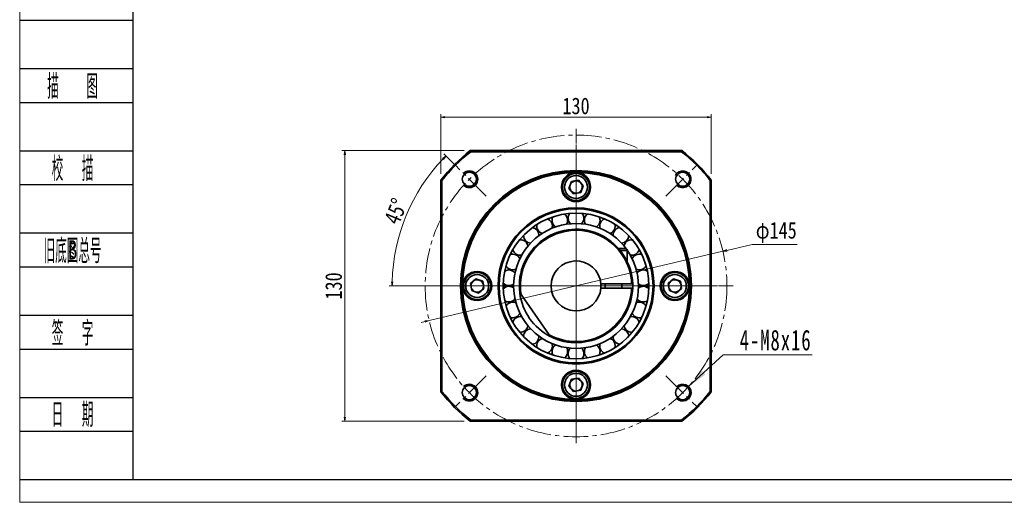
# Model space of a CAD drawing. Header units: millimetres. Extents: x 11 to 930, y 0 to 647.
# Tile 1 of 8: x 15 to 488, y 0 to 232. Entities that reach past the tile are written whole.
import ezdxf
from ezdxf.enums import TextEntityAlignment as Align

# ---------------------------------------------------------------- set-up
doc = ezdxf.new("R2010")
doc.units = ezdxf.units.MM
doc.linetypes.add('点画线', pattern=[18, 12, -2, 2, -2])
doc.layers.add('2细线层', color=4, linetype='Continuous')
doc.layers.add('6文字层', color=3, linetype='Continuous')
for name, color, linetype, lineweight in [('中心线层', 1, '点画线', 18), ('图框_外框线', 7, 'Continuous', 18), ('尺寸线层', 3, 'Continuous', 18), ('粗实线层', 7, 'Continuous', 35)]:
    doc.layers.add(name, color=color, linetype=linetype, lineweight=lineweight)
doc.styles.add('PC_TEXTSTYLE', font='ISOCP.SHX', dxfattribs={"width": 0.707, "bigfont": 'GBCBIG.SHX'})
doc.styles.get("Standard").update_dxf_attribs({"font": 'SimSun.ttf'})
doc.styles.add('宋体', font='SimSun.ttf', dxfattribs={"width": 0.8})
doc.styles.add('标准', font='SimSun.ttf', dxfattribs={"width": 0.667})
doc.dimstyles.new('A水平标注$0', dxfattribs={"dimtxt": 3.5, "dimasz": 2, "dimexe": 1.5, "dimexo": 3, "dimgap": 1.1, "dimtad": 1, "dimtoh": 1, "dimdec": 4, "dimdsep": 46, "dimtxsty": '宋体', "dimblk": 'OPEN', "dimcen": 3, "dimclrd": 3, "dimclre": 3, "dimclrt": 6, "dimadec": 0, "dimazin": 0, "dimtm": 1e-09, "dimtfac": 1, "dimtdec": 4, "dimtix": 1, "dimtmove": 0, "dimatfit": 3, "dimldrblk": 'OPEN', "dimfxl": 0, "dimlwd": 13, "dimlwe": 13, "dimarcsym": 0})
doc.dimstyles.new('D直径标注φ25', dxfattribs={"dimtxt": 3.5, "dimasz": 2, "dimexe": 1, "dimexo": 3, "dimtad": 1, "dimtoh": 1, "dimdec": 1, "dimdsep": 46, "dimtxsty": '宋体', "dimblk": 'OPEN', "dimcen": 3, "dimclrd": 3, "dimclre": 3, "dimclrt": 130, "dimadec": 0, "dimazin": 0, "dimtm": 1e-09, "dimtfac": 1, "dimtdec": 1, "dimtmove": 0, "dimatfit": 0, "dimldrblk": 'OPEN', "dimfxl": 0, "dimlwd": 13, "dimlwe": 13, "dimarcsym": 0})

# ---------------------------------------------------------------- blocks, each defined once
blk = doc.blocks.new('_Open')
at = {"color": 0, "linetype": 'ByBlock', "lineweight": -2}
for p, q in [((-1, 0.17), (0, 0)), ((-1, -0.17), (0, 0)), ((0, 0), (-1, 0))]:
    blk.add_line(p, q, dxfattribs=at)
blk = doc.blocks.new('*D9')
at = {"color": 3, "lineweight": 13, "transparency": 16777216}
for p, q in [((224.24, 162.19), (218.94, 167.49)), ((211.49, 103.94), (192.62, 103.94))]:
    blk.add_line(p, q, dxfattribs=at)
blk.add_arc((282.49, 103.94), 88.37, 136.2968, 178.7032, dxfattribs=at)
at = {"layer": 'Defpoints', "color": 0, "transparency": 16777216}
for p in [(226.36, 160.07), (239.62, 146.8), (214.49, 103.94), (357.99, 103.94)]:
    blk.add_point(p, dxfattribs=at)
at = {"color": 3, "lineweight": 13, "transparency": 16777216, "xscale": 2, "yscale": 2, "zscale": 2}
for p, rotation in [((220, 166.43), 45.64838103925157), ((194.12, 103.94), 269.3516189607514)]:
    blk.add_blockref('_Open', p, dxfattribs=dict(at, rotation=rotation))
at = {"color": 6, "transparency": 16777216, "insert": (195.89, 139.81), "char_height": 8, "attachment_point": 5, "rotation": 67.5, "style": '宋体', "bg_fill": 3, "box_fill_scale": 1.1, "bg_fill_color": 257, "bg_fill_transparency": 0}
blk.add_mtext('45%%d', dxfattribs=at)
at = {"layer": 'Defpoints', "color": 0, "transparency": 16777216}
blk.add_point((200.84, 137.76), dxfattribs=at)
blk = doc.blocks.new('*D10')
at = {"color": 3, "lineweight": 13, "transparency": 16777216}
for p, q in [((228.68, 168.94), (169.93, 168.94)), ((171.43, 166.94), (171.43, 40.94)), ((228.68, 38.94), (169.93, 38.94))]:
    blk.add_line(p, q, dxfattribs=at)
at = {"layer": 'Defpoints', "color": 0, "transparency": 16777216}
for p in [(231.68, 168.94), (171.43, 38.94), (231.68, 38.94)]:
    blk.add_point(p, dxfattribs=at)
at = {"color": 3, "lineweight": 13, "transparency": 16777216, "xscale": 2, "yscale": 2, "zscale": 2}
for p, rotation in [((171.43, 168.94), 90), ((171.43, 38.94), 270)]:
    blk.add_blockref('_Open', p, dxfattribs=dict(at, rotation=rotation))
at = {"color": 6, "transparency": 16777216, "insert": (166.02, 103.94), "char_height": 8, "attachment_point": 5, "rotation": 90, "style": '宋体', "bg_fill": 3, "box_fill_scale": 1.1, "bg_fill_color": 257, "bg_fill_transparency": 0}
blk.add_mtext('130', dxfattribs=at)
blk = doc.blocks.new('*X5')
at = {"layer": '尺寸线层', "linetype": 'Continuous'}
blk.add_hatch(color=0, dxfattribs=at).paths.add_polyline_path([(-19.65, -15.26), (-13.19, -7.66), (-11.52, -9.48)], flags=0)
at = {"layer": '尺寸线层', "color": 0, "linetype": 'Continuous'}
blk.add_line((-19.65, -15.26), (-3, 0), dxfattribs=at)
at = {"layer": '尺寸线层', "color": 0}
for p, q in [((-3, 0), (0, 0)), ((0, 0), (39.79, 0)), ((0, 0), (0, 0))]:
    blk.add_line(p, q, dxfattribs=at)
at = {"layer": '尺寸线层', "color": 0, "insert": (4.95, 1.98), "char_height": 9.9, "width": 69.6868, "attachment_point": 7, "line_spacing_factor": 1.15057, "style": '标准'}
blk.add_mtext('\\T1.1;4-M8x16', dxfattribs=at)
blk = doc.blocks.new('*D11')
at = {"layer": 'Defpoints', "color": 0, "transparency": 16777216}
for p in [(353.05, 120.59), (211.92, 87.3)]:
    blk.add_point(p, dxfattribs=at)
at = {"layer": '尺寸线层', "color": 3, "lineweight": 13, "transparency": 16777216}
for p, q in [((367.17, 123.92), (355, 121.05)), ((388.76, 123.92), (367.17, 123.92)), ((211.92, 87.3), (353.05, 120.59)), ((209.98, 86.84), (208.03, 86.38))]:
    blk.add_line(p, q, dxfattribs=at)
at = {"layer": '尺寸线层', "color": 3, "lineweight": 13, "transparency": 16777216, "xscale": 2, "yscale": 2, "zscale": 2}
for p, rotation in [((353.05, 120.59), 193.2751955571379), ((211.92, 87.3), 13.27519555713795)]:
    blk.add_blockref('_Open', p, dxfattribs=dict(at, rotation=rotation))
at = {"layer": '尺寸线层', "color": 130, "transparency": 16777216, "insert": (378.71, 129.6), "char_height": 8, "attachment_point": 5, "style": '宋体', "bg_fill": 3, "box_fill_scale": 1.1, "bg_fill_color": 257, "bg_fill_transparency": 0}
blk.add_mtext('φ145', dxfattribs=at)
blk = doc.blocks.new('*D41')
at = {"color": 3, "lineweight": 13, "transparency": 16777216}
for p, q in [((217.49, 157.75), (217.49, 186.49)), ((219.49, 184.99), (345.49, 184.99)), ((347.49, 157.75), (347.49, 186.49))]:
    blk.add_line(p, q, dxfattribs=at)
at = {"layer": 'Defpoints', "color": 0, "transparency": 16777216}
for p in [(347.49, 184.99), (217.49, 154.75), (347.49, 154.75)]:
    blk.add_point(p, dxfattribs=at)
at = {"color": 3, "lineweight": 13, "transparency": 16777216, "xscale": 2, "yscale": 2, "zscale": 2, "rotation": 180}
blk.add_blockref('_Open', (217.49, 184.99), dxfattribs=at)
at = {"color": 3, "lineweight": 13, "transparency": 16777216, "xscale": 2, "yscale": 2, "zscale": 2}
blk.add_blockref('_Open', (347.49, 184.99), dxfattribs=at)
at = {"color": 6, "transparency": 16777216, "insert": (282.49, 190.4), "char_height": 8, "attachment_point": 5, "style": '宋体', "bg_fill": 3, "box_fill_scale": 1.1, "bg_fill_color": 257, "bg_fill_transparency": 0}
blk.add_mtext('130', dxfattribs=at)

msp = doc.modelspace()

# ---------------------------------------------------------------- linework, layer by layer
at = {"layer": '2细线层'}
for p, q in [((15.17226, 231.62668), (69.57001, 231.62668)), ((15.17226, 208.3913), (69.57001, 208.3913)), ((15.17226, 192.12654), (69.57001, 192.12654)), ((15.17226, 168.89116), (69.57001, 168.89116)), ((15.17226, 152.62639), (69.57001, 152.62639)), ((15.17226, 129.39101), (69.57001, 129.39101)), ((15.17226, 113.12624), (69.57001, 113.12624)), ((15.17226, 89.89086), (69.57001, 89.89086)), ((15.17226, 73.6261), (69.57001, 73.6261)), ((15.17226, 50.39072), (69.57001, 50.39072)), ((15.17226, 34.12595), (69.57001, 34.12595)), ((15.17226, 10.89057), (69.57001, 10.89057))]:
    msp.add_line(p, q, dxfattribs=at)
at = {"layer": '中心线层'}
for p, q in [((282.48591, 28.44396), (282.48591, 179.44396)), ((206.98591, 103.94396), (357.98591, 103.94396)), ((325.62259, 60.80729), (340.46867, 45.96121))]:
    msp.add_line(p, q, dxfattribs=at)
msp.add_circle((282.48591, 103.94396), 72.5, dxfattribs=at)
at = {"layer": '粗实线层'}
for p, q in [((231.67991, 168.94396), (333.29192, 168.94396)), ((333.1194, 168.44396), (231.85242, 168.44396)), ((217.48591, 53.13796), (217.48591, 154.74997)), ((217.98591, 154.57745), (217.98591, 53.31048)), ((279.07761, 150.82472), (280.24548, 154.08602)), ((280.24548, 154.08602), (283.65378, 154.70526)), ((283.65378, 154.70526), (285.89422, 152.06321)), ((285.89422, 152.06321), (284.72634, 148.80191)), ((346.98591, 53.31048), (346.98591, 154.57745)), ((347.48591, 154.74997), (347.48591, 53.13796)), ((281.31804, 148.18267), (279.07761, 150.82472)), ((284.72634, 148.80191), (281.31804, 148.18267)), ((269.10836, 136.05049), (269.05966, 136.26634)), ((269.4306, 135.86253), (269.32591, 136.37565)), ((295.64592, 136.37565), (295.54122, 135.86253)), ((295.91216, 136.26634), (295.86346, 136.05049)), ((263.99953, 130.43103), (264.43236, 130.40618)), ((264.1912, 130.12957), (264.67697, 130.12453)), ((264.67999, 128.08831), (264.68443, 128.27056)), ((300.29485, 130.12453), (300.78062, 130.12957)), ((300.53947, 130.40618), (300.97229, 130.43103)), ((302.94471, 121.94396), (305.98591, 121.94396)), ((306.98591, 120.94396), (303.78292, 120.94396)), ((306.98591, 120.94396), (306.98591, 115.87345)), ((231.72461, 105.11184), (234.36667, 107.35227)), ((232.34385, 101.70353), (231.72461, 105.11184)), ((234.36667, 107.35227), (237.62797, 106.1844)), ((237.62797, 106.1844), (238.24721, 102.77609)), ((247.50461, 105.08787), (247.98591, 104.80999)), ((247.98591, 104.80999), (247.98591, 103.07794)), ((295.44739, 104.94396), (294.94585, 104.94396)), ((309.21721, 104.94396), (295.44739, 104.94396)), ((296.48591, 104.94396), (296.48591, 102.94396)), ((304.48591, 104.94396), (304.48591, 102.94396)), ((309.73591, 103.94396), (309.71756, 104.94396)), ((316.98591, 104.80999), (317.46721, 105.08787)), ((316.98591, 103.07794), (316.98591, 104.80999)), ((326.72461, 105.11184), (329.36667, 107.35227)), ((327.34385, 101.70353), (326.72461, 105.11184)), ((329.36667, 107.35227), (332.62797, 106.1844)), ((332.62797, 106.1844), (333.24721, 102.77609)), ((235.60516, 100.53566), (232.34385, 101.70353)), ((238.24721, 102.77609), (235.60516, 100.53566)), ((247.98591, 103.07794), (247.50461, 102.80006)), ((269.6023, 80.50095), (256.05023, 99.85531)), ((294.94585, 102.94396), (295.44739, 102.94396)), ((295.44739, 102.94396), (309.21721, 102.94396)), ((309.71752, 102.94289), (309.73591, 103.94396)), ((317.46721, 102.80006), (316.98591, 103.07794)), ((330.60515, 100.53566), (327.34385, 101.70353)), ((333.24721, 102.77609), (330.60515, 100.53566)), ((264.43236, 77.48175), (263.99953, 77.4569)), ((264.67697, 77.7634), (264.1912, 77.75836)), ((264.68443, 79.61737), (264.67999, 79.79962)), ((300.78062, 77.75836), (300.29485, 77.7634)), ((300.97229, 77.4569), (300.53947, 77.48175)), ((269.05966, 71.62159), (269.10836, 71.83744)), ((269.32591, 71.51228), (269.4306, 72.0254)), ((295.54122, 72.0254), (295.64592, 71.51228)), ((295.86346, 71.83744), (295.91216, 71.62159)), ((279.07761, 55.82472), (280.24548, 59.08602)), ((280.24548, 59.08602), (283.65378, 59.70526)), ((283.65378, 59.70526), (285.89422, 57.06321)), ((285.89422, 57.06321), (284.72634, 53.80191)), ((281.31804, 53.18267), (279.07761, 55.82472)), ((284.72634, 53.80191), (281.31804, 53.18267)), ((333.29192, 38.94396), (231.67991, 38.94396)), ((231.85242, 39.44396), (333.1194, 39.44396))]:
    msp.add_line(p, q, dxfattribs=at)
for points in [[(301.33941, 132.72129), (301.30961, 133.19311), (301.26151, 133.48168)], [(251.19169, 103.64921), (251.19293, 103.66981), (251.19169, 104.23872)], [(251.47135, 103.5626), (251.48591, 103.94396), (251.47784, 104.22798)], [(294.44417, 102.94396), (294.46402, 104.66851), (294.4483, 104.89335)], [(313.49398, 104.22798), (313.48591, 103.94396), (313.50048, 103.5626)], [(313.78013, 104.23872), (313.77889, 104.21812), (313.78013, 103.64921)], [(301.26151, 74.40624), (301.30969, 74.69545), (301.33941, 75.16664)]]:
    msp.add_lwpolyline(points, dxfattribs=at)
for centre, radius in [((282.48591, 103.94396), 55.5), ((282.48591, 103.94396), 55), ((231.22067, 155.20921), 3.4), ((282.48591, 103.94396), 54.5), ((282.48591, 151.44396), 7), ((282.48591, 151.44396), 6.5), ((282.48591, 151.44396), 5.5), ((333.75115, 155.20921), 3.4), ((282.48591, 103.94396), 37.5), ((282.48591, 103.94396), 37), ((282.48591, 103.94396), 35), ((234.98591, 103.94396), 7), ((234.98591, 103.94396), 6.5), ((234.98591, 103.94396), 5.5), ((329.98591, 103.94396), 7), ((329.98591, 103.94396), 6.5), ((329.98591, 103.94396), 5.5), ((282.48591, 56.44396), 7), ((282.48591, 56.44396), 6.5), ((282.48591, 56.44396), 5.5), ((231.22067, 52.67872), 3.4), ((333.75115, 52.67872), 3.4)]:
    msp.add_circle(centre, radius, dxfattribs=at)
for centre, radius, start, end in [((282.48591, 103.94396), 82.5, 128.0122795, 141.9877205), ((282.48591, 103.94396), 82, 128.1324561, 141.8675439), ((282.48591, 103.94396), 82, 38.1324561, 51.8675439), ((282.48591, 103.94396), 82.5, 38.0122795, 51.9877205), ((231.22067, 155.20921), 4, 226.5807738, 135), ((333.75115, 155.20921), 4, 225, 152.3529775), ((282.48591, 151.44396), 3, 160.2975252, 220.2975252), ((282.48591, 151.44396), 3, 100.2975252, 160.2975252), ((282.48591, 151.44396), 3, 40.2975252, 100.2975252), ((282.48591, 151.44396), 3, 340.2975252, 40.2975252), ((282.48591, 151.44396), 3, 220.2975252, 280.2975252), ((282.48591, 151.44396), 3, 280.2975252, 340.2975252), ((274.70815, 135.49957), 3.75, 0, 53.2376179), ((282.48591, 136.44396), 3.75, 140.6085359, 224.3242351), ((282.48591, 136.44396), 3.75, 0, 39.3914641), ((290.26367, 135.49957), 3.75, 126.7623821, 210.4780813), ((282.48591, 103.94396), 30, 36.0622802, 180), ((267.38241, 132.72129), 3.75, 168.3008436, 252.0165428), ((267.38241, 132.72129), 3.75, 360, 67.0837718), ((274.70815, 135.49957), 3.75, 154.4546897, 238.170389), ((267.38241, 132.72129), 3.75, 343.3680726, 0), ((274.70815, 135.49957), 3.75, 329.5219187, 360), ((282.48591, 136.44396), 3.75, 315.6757649, 360), ((290.26367, 135.49957), 3.75, 301.829611, 0), ((290.26367, 135.49957), 3.75, 0, 25.5453103), ((297.58941, 132.72129), 3.75, 112.9162282, 196.6319274), ((297.58941, 132.72129), 3.75, 287.9834572, 0), ((282.48591, 103.94396), 27.25, 2.1030696, 186.7310259), ((282.48591, 103.94396), 26.75, 2.1423975, 188.7919412), ((260.93442, 128.27056), 3.75, 182.1469974, 265.8626967), ((260.93442, 128.27056), 3.75, 0, 80.9299256), ((304.0374, 128.27056), 3.75, 99.0700744, 182.7857736), ((304.0374, 128.27056), 3.75, 274.1373033, 357.8530026), ((255.73894, 122.40607), 3.75, 11.0603803, 94.7760795), ((309.23289, 122.40607), 3.75, 85.2239205, 168.9396197), ((252.09788, 115.46862), 3.75, 24.9065341, 108.6222333), ((255.73894, 122.40607), 3.75, 195.9931513, 279.7088505), ((282.48591, 103.94396), 30, 180, 35.7019943), ((305.98591, 120.94396), 1, 0, 90), ((309.23289, 122.40607), 3.75, 260.2911495, 344.0068487), ((312.87394, 115.46862), 3.75, 71.3777667, 155.0934659), ((252.09788, 115.46862), 3.75, 209.8393051, 293.5550044), ((282.48591, 103.94396), 12, 4.7801918, 355.2198082), ((312.87394, 115.46862), 3.75, 246.4449956, 330.1606949), ((250.22287, 107.86141), 3.75, 38.7526879, 122.4683872), ((314.74895, 107.86141), 3.75, 57.5316128, 141.2473121), ((234.98591, 103.94396), 3, 130.2975252, 190.2975252), ((234.98591, 103.94396), 3, 70.2975252, 130.2975252), ((234.98591, 103.94396), 3, 10.2975252, 70.2975252), ((234.98591, 103.94396), 3, 310.2975252, 10.2975252), ((246.48591, 103.94396), 1.5, 0, 47.2936792), ((250.22287, 107.86141), 3.75, 223.685459, 307.4011582), ((314.74895, 107.86141), 3.75, 232.5988418, 316.314541), ((318.48591, 103.94396), 1.5, 132.7063208, 180), ((329.98591, 103.94396), 3, 130.2975252, 190.2975252), ((329.98591, 103.94396), 3, 70.2975252, 130.2975252), ((329.98591, 103.94396), 3, 10.2975252, 70.2975252), ((329.98591, 103.94396), 3, 310.2975252, 10.2975252), ((234.98591, 103.94396), 3, 190.2975252, 250.2975252), ((234.98591, 103.94396), 3, 250.2975252, 310.2975252), ((246.48591, 103.94396), 1.5, 312.7063208, 360), ((250.22287, 100.02652), 3.75, 52.5988418, 136.314541), ((282.48591, 103.94396), 27.25, 187.1907674, 242.8023993), ((282.48591, 103.94396), 26.75, 241.2080588, 357.8576025), ((282.48591, 103.94396), 27.25, 243.2689741, 357.8969304), ((314.74895, 100.02652), 3.75, 43.685459, 127.4011582), ((318.48591, 103.94396), 1.5, 180, 227.2936792), ((329.98591, 103.94396), 3, 190.2975252, 250.2975252), ((329.98591, 103.94396), 3, 250.2975252, 310.2975252), ((250.22287, 100.02652), 3.75, 237.5316128, 321.2473121), ((252.09788, 92.41931), 3.75, 66.4449956, 150.1606949), ((312.87394, 92.41931), 3.75, 29.8393051, 113.5550044), ((314.74895, 100.02652), 3.75, 218.7526879, 302.4683872), ((252.09788, 92.41931), 3.75, 251.3777667, 335.0934659), ((312.87394, 92.41931), 3.75, 204.9065341, 288.6222333), ((255.73894, 85.48186), 3.75, 80.2911495, 164.0068487), ((309.23289, 85.48186), 3.75, 15.9931513, 99.7088505), ((255.73894, 85.48186), 3.75, 265.2239205, 348.9396197), ((260.93442, 79.61737), 3.75, 94.1373033, 177.8530026), ((304.0374, 79.61737), 3.75, 2.1469974, 85.8626967), ((309.23289, 85.48186), 3.75, 191.0603803, 274.7760795), ((260.93442, 79.61737), 3.75, 279.0700744, 0), ((267.38241, 75.16664), 3.75, 107.9834572, 191.6991564), ((267.38241, 75.16664), 3.75, 0, 16.6319274), ((297.58941, 75.16664), 3.75, 163.3680726, 247.0837718), ((297.58941, 75.16664), 3.75, 0, 72.0165428), ((304.0374, 79.61737), 3.75, 177.3676263, 260.9299256), ((267.38241, 75.16664), 3.75, 292.9162282, 360), ((274.70815, 72.38836), 3.75, 121.829611, 205.5453103), ((274.70815, 72.38836), 3.75, 306.7623821, 0), ((274.70815, 72.38836), 3.75, 0, 30.4780813), ((282.48591, 71.44396), 3.75, 135.6757649, 219.3914641), ((282.48591, 71.44396), 3.75, 0, 44.3242351), ((282.48591, 71.44396), 3.75, 320.6085359, 0), ((290.26367, 72.38836), 3.75, 149.5219187, 233.2376179), ((290.26367, 72.38836), 3.75, 0, 58.170389), ((290.26367, 72.38836), 3.75, 334.4546897, 360), ((282.48591, 56.44396), 3, 160.2975252, 220.2975252), ((282.48591, 56.44396), 3, 100.2975252, 160.2975252), ((282.48591, 56.44396), 3, 40.2975252, 100.2975252), ((282.48591, 56.44396), 3, 340.2975252, 40.2975252), ((282.48591, 103.94396), 82.5, 218.0122795, 231.9877205), ((282.48591, 103.94396), 82, 218.1324561, 231.8675439), ((231.22067, 52.67872), 4, 225, 133.4192262), ((282.48591, 56.44396), 3, 220.2975252, 280.2975252), ((282.48591, 56.44396), 3, 280.2975252, 340.2975252), ((333.75115, 52.67872), 4, 223.4192262, 135), ((282.48591, 103.94396), 82, 308.1324561, 321.8675439), ((282.48591, 103.94396), 82.5, 308.0122795, 321.9877205)]:
    msp.add_arc(centre, radius, start, end, dxfattribs=at)
for points in [[(231.67991, 168.94396), (231.85242, 168.44396)], [(333.29192, 168.94396), (333.1194, 168.44396)], [(217.48591, 154.74997), (217.98591, 154.57745)], [(346.98591, 154.57745), (347.48591, 154.74997)], [(294.94585, 104.94396), (294.44417, 104.94396)], [(309.71756, 104.94396), (309.21721, 104.94396)], [(255.42374, 100.75003), (256.05023, 99.85531)], [(294.44417, 102.94396), (294.94585, 102.94396)], [(309.21721, 102.94396), (309.71756, 102.94396)], [(269.6023, 80.50095), (270.22879, 79.60623)], [(217.48591, 53.13796), (217.98591, 53.31048)], [(346.98591, 53.31048), (347.48591, 53.13796)], [(231.85242, 39.44396), (231.67991, 38.94396)], [(333.1194, 39.44396), (333.29192, 38.94396)]]:
    msp.add_open_spline(points, degree=1, dxfattribs=at)

# ---------------------------------------------------------------- block references
at = {"layer": '尺寸线层'}
msp.add_blockref('*X5', (356.1554, 70.84057), dxfattribs=at)

# ---------------------------------------------------------------- texts
at = {"layer": '6文字层', "color": 3, "style": 'PC_TEXTSTYLE'}
for s, width, p in [('描   图', 0.6667, (40.52579, 200.25892)), ('校  描', 0.667, (40.52579, 160.75877)), ('旧底图总号', 0.667, (40.52579, 121.25863)), ('签  字', 0.667, (40.52579, 81.75848)), ('日  期', 0.667, (40.54027, 42.49024))]:
    msp.add_text(s, height=11.61769, dxfattribs=dict(at, width=width)).set_placement(p, align=Align.MIDDLE)
at = {"layer": '6文字层', "width": 0.707}
msp.add_text('B', height=9.29415, dxfattribs=at).set_placement((40.52579, 121.25863), align=Align.MIDDLE)

# ---------------------------------------------------------------- next in the draw order: dimensions: what is measured, and where the dimension line sits
dim = msp.add_angular_dim_2l(base=(200.84329, 137.76145), line1=((214.48591, 103.94396), (357.98591, 103.94396)), line2=((226.36266, 160.06721), (239.62495, 146.80493)), dimstyle='A水平标注$0', override={"dimtxt": 8, "dimgap": 1.5, "dimblk": 'Open', "dimtfill": 1, "dimtfillclr": 256})
dim.commit()
dim.dimension.update_dxf_attribs({"geometry": '*D9', "text_midpoint": (195.88582, 139.8149)})

# ---------------------------------------------------------------- next in the draw order: linework, layer by layer
at = {"layer": '中心线层'}
msp.add_line((325.62259, 147.08064), (340.46867, 161.92672), dxfattribs=at)

# ---------------------------------------------------------------- next in the draw order: dimensions: what is measured, and where the dimension line sits
dim = msp.add_linear_dim(base=(171.43287, 38.94396), p1=(231.67991, 168.94396), p2=(231.67991, 38.94396), angle=270, dimstyle='A水平标注$0', override={"dimtxt": 8, "dimgap": 1.5, "dimblk": 'Open', "dimtfill": 1, "dimtfillclr": 256})
dim.commit()
dim.dimension.update_dxf_attribs({"geometry": '*D10', "text_midpoint": (171.43287, 103.94396), "dimtype": 160})

# ---------------------------------------------------------------- next in the draw order: linework, layer by layer
for p, q in [((239.34924, 147.08064), (224.50315, 161.92672)), ((239.34924, 60.80729), (224.50315, 45.96121))]:
    msp.add_line(p, q, dxfattribs=at)

# ---------------------------------------------------------------- next in the draw order: dimensions: what is measured, and where the dimension line sits
at = {"layer": '尺寸线层'}
dim = msp.add_diameter_dim_2p(p1=(211.92323, 87.29591), p2=(353.04859, 120.59202), dimstyle='D直径标注φ25', override={"dimtxt": 8, "dimgap": 1.5, "dimpost": 'φ<>'}, dxfattribs=at)
dim.commit()
dim.dimension.update_dxf_attribs({"geometry": '*D11', "text_midpoint": (367.16804, 123.92327), "dimtype": 163})

# ---------------------------------------------------------------- next in the draw order: linework, layer by layer
at = {"layer": '中心线层'}
for p, q in [((282.48591, 28.44396), (282.48591, 179.44396)), ((282.48591, 35.94396), (282.48591, 171.94396)), ((206.98591, 103.94396), (357.98591, 103.94396)), ((214.48591, 103.94396), (350.48591, 103.94396))]:
    msp.add_line(p, q, dxfattribs=at)
at = {"layer": '图框_外框线', "color": 3}
msp.add_lwpolyline([(15.11716, 0), (929.92507, 0), (929.92507, 646.89988), (15.11716, 646.89988)], close=True, dxfattribs=at)
at = {"layer": '图框_外框线', "color": 3, "lineweight": 25}
msp.add_lwpolyline([(69.57001, 10.89057), (919.0345, 10.89057), (919.0345, 636.00931), (69.57001, 636.00931)], close=True, dxfattribs=at)

# ---------------------------------------------------------------- next in the draw order: dimensions: what is measured, and where the dimension line sits
dim = msp.add_linear_dim(base=(347.48591, 184.99287), p1=(217.48591, 154.74997), p2=(347.48591, 154.74997), dimstyle='A水平标注$0', override={"dimtxt": 8, "dimgap": 1.5, "dimblk": 'Open', "dimtfill": 1, "dimtfillclr": 256})
dim.commit()
dim.dimension.update_dxf_attribs({"geometry": '*D41', "text_midpoint": (282.48591, 190.40348)})

doc.saveas('drawing.dxf')
